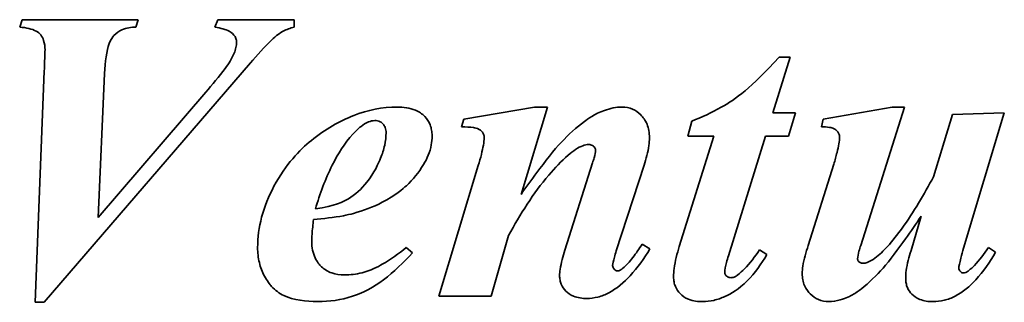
# Model space of a CAD drawing. Header units: millimetres. Extents: x 340 to 1340, y 341 to 847.
# Tile 3 of 7: x 657 to 773, y 537 to 570. Entities that reach past the tile are written whole.
import ezdxf

# ---------------------------------------------------------------- set-up
doc = ezdxf.new("R2010")
doc.units = ezdxf.units.MM
doc.header["$LTSCALE"] = 4
doc.layers.add('Krawędzie widoczne(ISO)', color=7, linetype='Continuous', lineweight=35, true_color=0x262659)

msp = doc.modelspace()

# ---------------------------------------------------------------- linework, layer by layer
at = {"layer": 'Krawędzie widoczne(ISO)'}
for p, q in [((657.02, 569.52), (657.31, 570.39)), ((657.31, 570.39), (670.94, 570.39)), ((670.94, 570.39), (670.67, 569.52)), ((679.96, 569.52), (680.3, 570.39)), ((680.3, 570.39), (689.26, 570.39)), ((689.26, 569.52), (689.26, 570.39)), ((747.53, 565.99), (745.49, 559.47)), ((746.23, 565.99), (747.53, 565.99)), ((684.12, 565.33), (659.91, 537.19)), ((658.85, 537.19), (659.91, 564.35)), ((666.99, 564.08), (666.22, 547.16)), ((666.22, 547.16), (678.87, 561.88)), ((709.21, 558.7), (717.51, 560.13)), ((719.02, 560.13), (715.92, 549.87)), ((717.51, 560.13), (719.02, 560.13)), ((751.43, 558.7), (759.51, 560.13)), ((760.95, 560.13), (755.83, 543.87)), ((759.51, 560.13), (760.95, 560.13)), ((745.49, 559.47), (748.16, 559.47)), ((748.16, 559.47), (747.34, 556.71)), ((764.37, 551.94), (766.62, 559.25)), ((766.62, 559.25), (772.69, 559.47)), ((772.69, 559.47), (767.92, 543.56)), ((708.94, 557.8), (709.21, 558.7)), ((735.51, 556.71), (735.97, 558.49)), ((751.21, 557.8), (751.43, 558.7)), ((734.51, 543.74), (738.56, 556.71)), ((738.56, 556.71), (735.51, 556.71)), ((744.64, 556.71), (740.29, 542.65)), ((747.34, 556.71), (744.64, 556.71)), ((706.26, 537.93), (710.9, 553.26)), ((721.06, 543.32), (724.32, 553.58)), ((730.37, 553.31), (727.11, 543.24)), ((749.65, 543.85), (752.67, 553.42)), ((761.74, 543.26), (762.94, 547.32)), ((714.46, 545.04), (712.39, 537.93)), ((730.16, 544.01), (731.06, 543.48)), ((702.44, 543.63), (703.16, 543.02)), ((743.95, 543.34), (744.8, 542.81)), ((770.84, 543.63), (771.66, 543.08)), ((712.39, 537.93), (706.26, 537.93)), ((659.91, 537.19), (658.85, 537.19))]:
    msp.add_line(p, q, dxfattribs=at)
for points, knots in [([(657.02, 569.52), (657.8, 569.46), (658.47, 569.31), (659.18, 568.93), (659.35, 568.79), (659.64, 568.42), (659.75, 568.2), (659.95, 567.6), (659.99, 567.22), (659.99, 566.84)], [-0.4224509, -0.4224509, -0.4224509, -0.4224509, -0.2646915, -0.2646915, -0.1915786, -0.1915786, -0.1130588, -0.1130588, 0, 0, 0, 0]), ([(666.99, 564.08), (667.04, 565.48), (667.21, 566.72), (667.74, 568.11), (667.94, 568.38), (668.36, 568.83), (668.68, 569.05), (669.55, 569.44), (670.12, 569.52), (670.67, 569.52)], [-0.5078142, -0.5078142, -0.5078142, -0.5078142, -0.3924787, -0.3924787, -0.3238765, -0.3238765, -0.1930229, -0.1930229, 0, 0, 0, 0]), ([(679.96, 569.52), (680.63, 569.41), (681.22, 569.26), (681.73, 568.99), (681.97, 568.85), (682.29, 568.47), (682.37, 568.34), (682.48, 568.05), (682.5, 567.9), (682.5, 567.74)], [-0.6693647, -0.6693647, -0.6693647, -0.6693647, -0.2021778, -0.2021778, -0.0953723, -0.0953723, -0.0466425, -0.0466425, 0, 0, 0, 0]), ([(687.38, 568.67), (687.75, 568.95), (688.17, 569.16), (688.81, 569.39), (689.04, 569.46), (689.26, 569.52)], [-0.2274899, -0.2274899, -0.2274899, -0.2274899, -0.0776144, -0.0776144, 0, 0, 0, 0]), ([(684.12, 565.33), (684.84, 566.17), (685.82, 567.26), (686.86, 568.24), (687.13, 568.48), (687.38, 568.67)], [-0.4619288, -0.4619288, -0.4619288, -0.4619288, -0.1022121, -0.1022121, 0, 0, 0, 0]), ([(659.99, 566.84), (659.99, 566.75), (659.96, 565.87), (659.93, 565.14), (659.92, 564.73), (659.91, 564.35)], [-0.2188885, -0.2188885, -0.2188885, -0.2188885, -0.1138199, -0.1138199, 0, 0, 0, 0]), ([(682.5, 567.74), (682.5, 567.54), (682.47, 567.33), (682.38, 566.9), (682.3, 566.67), (681.95, 565.8), (681.59, 565.25), (680.48, 563.77), (679.59, 562.71), (678.87, 561.88)], [-0.7224029, -0.7224029, -0.7224029, -0.7224029, -0.6563133, -0.6563133, -0.5793309, -0.5793309, -0.3493329, -0.3493329, 0, 0, 0, 0]), ([(746.23, 565.99), (742.91, 562.33), (741.16, 561.08), (738.32, 559.47), (737.15, 558.94), (735.97, 558.49)], [-1.015958, -1.015958, -1.015958, -1.015958, -0.397395, -0.397395, 0, 0, 0, 0]), ([(701.38, 560.13), (699.62, 560.13), (697.91, 559.78), (694.63, 558.5), (692.87, 557.51), (689.9, 555.08), (688.28, 553.41), (686.28, 549.67), (685.78, 548.46), (685.13, 546.01), (684.97, 544.82), (684.97, 543.61)], [-3.771819, -3.771819, -3.771819, -3.771819, -2.713761, -2.713761, -1.672685, -1.672685, -0.76532, -0.76532, -0.364385, -0.364385, 0, 0, 0, 0]), ([(705.47, 556.76), (705.47, 556.98), (705.45, 557.2), (705.37, 557.62), (705.32, 557.83), (705.09, 558.4), (704.87, 558.73), (704.3, 559.33), (703.95, 559.58), (702.85, 560.04), (702.09, 560.13), (701.38, 560.13)], [-0.6688511, -0.6688511, -0.6688511, -0.6688511, -0.5951394, -0.5951394, -0.5246489, -0.5246489, -0.3868311, -0.3868311, -0.2335244, -0.2335244, 0, 0, 0, 0]), ([(727.8, 560.13), (727.08, 560.13), (726.38, 559.98), (724.57, 559.32), (723.72, 558.72), (722.42, 557.75), (721.48, 556.86), (720.66, 556.02)], [-0.5915758, -0.5915758, -0.5915758, -0.5915758, -0.5070885, -0.5070885, -0.3643222, -0.3643222, 0, 0, 0, 0]), ([(731.01, 556.52), (731.01, 556.8), (730.98, 557.08), (730.89, 557.62), (730.82, 557.87), (730.52, 558.6), (730.24, 558.95), (729.71, 559.49), (729.38, 559.72), (728.63, 560.05), (728.22, 560.13), (727.8, 560.13)], [-0.4791904, -0.4791904, -0.4791904, -0.4791904, -0.4220129, -0.4220129, -0.3686614, -0.3686614, -0.2601498, -0.2601498, -0.134288, -0.134288, 0, 0, 0, 0]), ([(696.16, 556.95), (696.45, 557.27), (696.78, 557.59), (697.39, 558.07), (697.69, 558.26), (698.24, 558.48), (698.48, 558.54), (698.73, 558.54)], [-0.3314972, -0.3314972, -0.3314972, -0.3314972, -0.193279, -0.193279, -0.0826031, -0.0826031, 0, 0, 0, 0]), ([(698.73, 558.54), (698.84, 558.54), (698.95, 558.53), (699.16, 558.48), (699.26, 558.45), (699.52, 558.32), (699.64, 558.21), (699.82, 558), (699.9, 557.87), (700.03, 557.52), (700.06, 557.31), (700.06, 557.11)], [-0.1874492, -0.1874492, -0.1874492, -0.1874492, -0.1666709, -0.1666709, -0.1473828, -0.1473828, -0.1119328, -0.1119328, -0.062249, -0.062249, 0, 0, 0, 0]), ([(708.94, 557.8), (709.41, 557.8), (709.93, 557.78), (710.45, 557.7), (710.73, 557.66), (711.12, 557.44), (711.23, 557.37), (711.42, 557.16), (711.48, 557.05), (711.57, 556.81), (711.59, 556.65), (711.59, 556.5)], [-0.3873949, -0.3873949, -0.3873949, -0.3873949, -0.1776404, -0.1776404, -0.1079544, -0.1079544, -0.0782073, -0.0782073, -0.0466871, -0.0466871, 0, 0, 0, 0]), ([(751.21, 557.8), (751.51, 557.8), (751.86, 557.79), (752.36, 557.71), (752.52, 557.66), (752.83, 557.5), (752.96, 557.41), (753.17, 557.19), (753.23, 557.08), (753.31, 556.86), (753.34, 556.72), (753.34, 556.58)], [-0.182873, -0.182873, -0.182873, -0.182873, -0.1328561, -0.1328561, -0.0976434, -0.0976434, -0.070496, -0.070496, -0.042912, -0.042912, 0, 0, 0, 0]), ([(700.06, 557.11), (700.06, 556.62), (700, 556.14), (699.79, 555.14), (699.62, 554.62), (699.18, 553.52), (698.66, 552.37), (697.17, 550.5), (696.39, 549.81), (695.06, 548.99), (694.08, 548.52), (691.76, 548.17)], [-5.037275, -5.037275, -5.037275, -5.037275, -4.099545, -4.099545, -3.064084, -3.064084, -1.778012, -1.778012, -0.782828, -0.782828, 0, 0, 0, 0]), ([(691.76, 548.17), (692.28, 549.92), (692.93, 551.68), (694.39, 554.61), (695.19, 555.88), (696.16, 556.95)], [-1.006036, -1.006036, -1.006036, -1.006036, -0.452904, -0.452904, 0, 0, 0, 0]), ([(704.46, 553.37), (704.89, 554.07), (705.22, 554.84), (705.43, 556.03), (705.47, 556.4), (705.47, 556.76)], [-0.3646857, -0.3646857, -0.3646857, -0.3646857, -0.1096101, -0.1096101, 0, 0, 0, 0]), ([(711.59, 556.5), (711.58, 556.02), (711.45, 555.33), (711.15, 554.14), (711.03, 553.69), (710.9, 553.26)], [-0.3720523, -0.3720523, -0.3720523, -0.3720523, -0.134224, -0.134224, 0, 0, 0, 0]), ([(730.37, 553.31), (730.62, 554.04), (730.83, 554.84), (730.98, 555.91), (731.01, 556.22), (731.01, 556.52)], [-0.3245002, -0.3245002, -0.3245002, -0.3245002, -0.0914898, -0.0914898, 0, 0, 0, 0]), ([(753.34, 556.58), (753.34, 556.16), (753.21, 555.5), (752.93, 554.34), (752.8, 553.87), (752.67, 553.42)], [-0.356654, -0.356654, -0.356654, -0.356654, -0.139762, -0.139762, 0, 0, 0, 0]), ([(720.66, 556.02), (719.8, 555.1), (718.71, 553.69), (717.15, 551.59), (716.52, 550.72), (715.92, 549.87)], [-0.8039575, -0.8039575, -0.8039575, -0.8039575, -0.320468, -0.320468, 0, 0, 0, 0]), ([(721.46, 554.48), (722.04, 554.99), (722.63, 555.4), (723.4, 555.67), (723.64, 555.73), (723.87, 555.73)], [-0.2614435, -0.2614435, -0.2614435, -0.2614435, -0.0748241, -0.0748241, 0, 0, 0, 0]), ([(723.87, 555.73), (723.95, 555.73), (724.02, 555.72), (724.16, 555.68), (724.23, 555.66), (724.39, 555.57), (724.46, 555.5), (724.57, 555.39), (724.61, 555.33), (724.66, 555.2), (724.67, 555.13), (724.67, 555.06)], [-0.1063158, -0.1063158, -0.1063158, -0.1063158, -0.0871259, -0.0871259, -0.0686807, -0.0686807, -0.0419033, -0.0419033, -0.0206245, -0.0206245, 0, 0, 0, 0]), ([(714.46, 545.04), (715.8, 547.51), (717.37, 550.01), (719.88, 552.97), (720.65, 553.76), (721.46, 554.48)], [-1.198242, -1.198242, -1.198242, -1.198242, -0.338415, -0.338415, 0, 0, 0, 0]), ([(724.67, 555.06), (724.67, 554.83), (724.61, 554.52), (724.45, 553.97), (724.39, 553.77), (724.32, 553.58)], [-0.170344, -0.170344, -0.170344, -0.170344, -0.061594, -0.061594, 0, 0, 0, 0]), ([(696.24, 547.64), (697.39, 547.95), (698.52, 548.38), (701.16, 549.74), (702.07, 550.54), (703.23, 551.61), (703.89, 552.44), (704.46, 553.37)], [-0.609034, -0.609034, -0.609034, -0.609034, -0.49647, -0.49647, -0.3343803, -0.3343803, 0, 0, 0, 0]), ([(764.37, 551.94), (763.29, 549.9), (762.04, 547.76), (760.15, 545.16), (759.57, 544.42), (758.96, 543.74)], [-0.9748129, -0.9748129, -0.9748129, -0.9748129, -0.2783228, -0.2783228, 0, 0, 0, 0]), ([(691.54, 546.92), (692.68, 547.02), (693.92, 547.15), (695.44, 547.44), (695.85, 547.53), (696.24, 547.64)], [-0.5142588, -0.5142588, -0.5142588, -0.5142588, -0.1338956, -0.1338956, 0, 0, 0, 0]), ([(758.45, 541.22), (759.23, 542.1), (760.25, 543.49), (761.69, 545.52), (762.33, 546.44), (762.94, 547.32)], [-0.7541305, -0.7541305, -0.7541305, -0.7541305, -0.3240999, -0.3240999, 0, 0, 0, 0]), ([(691.33, 544.35), (691.33, 544.89), (691.38, 545.48), (691.47, 546.32), (691.5, 546.62), (691.54, 546.92)], [-0.2522792, -0.2522792, -0.2522792, -0.2522792, -0.0910836, -0.0910836, 0, 0, 0, 0]), ([(695.15, 540.4), (694.65, 540.4), (694.15, 540.47), (693.24, 540.8), (692.84, 541.03), (692.22, 541.61), (691.95, 541.95), (691.6, 542.69), (691.5, 542.99), (691.36, 543.65), (691.33, 544), (691.33, 544.35)], [-0.7614151, -0.7614151, -0.7614151, -0.7614151, -0.548089, -0.548089, -0.3546967, -0.3546967, -0.2032028, -0.2032028, -0.1044847, -0.1044847, 0, 0, 0, 0]), ([(730.16, 544.01), (729.99, 543.78), (729.79, 543.5), (729.58, 543.19), (729.52, 543.1), (729.47, 543.02)], [-0.1162141, -0.1162141, -0.1162141, -0.1162141, -0.0288797, -0.0288797, 0, 0, 0, 0]), ([(734.51, 543.74), (734.26, 542.93), (734.02, 542.02), (733.87, 540.84), (733.84, 540.51), (733.84, 540.19)], [-0.3551198, -0.3551198, -0.3551198, -0.3551198, -0.0972846, -0.0972846, 0, 0, 0, 0]), ([(749.65, 543.85), (749.4, 543.1), (749.15, 542.24), (748.99, 541.16), (748.96, 540.85), (748.96, 540.56)], [-0.3277528, -0.3277528, -0.3277528, -0.3277528, -0.0887221, -0.0887221, 0, 0, 0, 0]), ([(755.46, 542.31), (755.46, 542.55), (755.54, 542.91), (755.68, 543.42), (755.76, 543.65), (755.83, 543.87)], [-0.1583075, -0.1583075, -0.1583075, -0.1583075, -0.069452, -0.069452, 0, 0, 0, 0]), ([(758.96, 543.74), (758.52, 543.26), (758, 542.75), (757.21, 542.17), (756.9, 541.99), (756.42, 541.82), (756.24, 541.78), (756.07, 541.78)], [-0.3554353, -0.3554353, -0.3554353, -0.3554353, -0.1570162, -0.1570162, -0.0547042, -0.0547042, 0, 0, 0, 0]), ([(684.97, 543.61), (684.97, 543.02), (685.03, 542.43), (685.31, 541.3), (685.51, 540.77), (686.08, 539.71), (686.42, 539.27), (687.02, 538.59), (687.52, 538.24), (689.21, 537.45), (690.63, 537.27), (692.02, 537.27)], [-0.9658405, -0.9658405, -0.9658405, -0.9658405, -0.8757489, -0.8757489, -0.7872725, -0.7872725, -0.6862928, -0.6862928, -0.4669377, -0.4669377, 0, 0, 0, 0]), ([(692.02, 537.27), (693.4, 537.27), (694.77, 537.46), (697.44, 538.33), (698.61, 538.98), (700.99, 540.75), (702.13, 541.87), (703.16, 543.02)], [-1.411932, -1.411932, -1.411932, -1.411932, -0.948331, -0.948331, -0.485406, -0.485406, 0, 0, 0, 0]), ([(702.44, 543.63), (701.57, 542.92), (700.59, 542.21), (699.07, 541.35), (698.26, 540.94), (696.55, 540.49), (695.86, 540.4), (695.15, 540.4)], [-1.198485, -1.198485, -1.198485, -1.198485, -0.582602, -0.582602, -0.2342, -0.2342, 0, 0, 0, 0]), ([(721.06, 543.32), (720.85, 542.63), (720.62, 541.79), (720.48, 540.82), (720.45, 540.56), (720.45, 540.32)], [-0.2933411, -0.2933411, -0.2933411, -0.2933411, -0.0730675, -0.0730675, 0, 0, 0, 0]), ([(723.63, 537.64), (724.08, 537.64), (724.51, 537.7), (725.39, 537.92), (725.82, 538.09), (727.17, 538.8), (728.01, 539.52), (729.61, 541.26), (730.39, 542.36), (731.06, 543.48)], [-1.01612, -1.01612, -1.01612, -1.01612, -0.874992, -0.874992, -0.728738, -0.728738, -0.395744, -0.395744, 0, 0, 0, 0]), ([(726.68, 541.51), (726.68, 541.72), (726.77, 542.08), (726.95, 542.73), (727.03, 542.99), (727.11, 543.24)], [-0.2016414, -0.2016414, -0.2016414, -0.2016414, -0.0776933, -0.0776933, 0, 0, 0, 0]), ([(729.47, 543.02), (729.12, 542.52), (728.72, 542.02), (728.12, 541.41), (727.94, 541.24), (727.74, 541.09)], [-0.2647529, -0.2647529, -0.2647529, -0.2647529, -0.0767619, -0.0767619, 0, 0, 0, 0]), ([(737.26, 537.27), (737.7, 537.27), (738.13, 537.32), (739.01, 537.53), (739.45, 537.68), (740.58, 538.2), (741.49, 538.72), (743.39, 540.61), (744.16, 541.7), (744.8, 542.81)], [-1.322107, -1.322107, -1.322107, -1.322107, -1.079443, -1.079443, -0.822918, -0.822918, -0.390026, -0.390026, 0, 0, 0, 0]), ([(739.86, 540.66), (739.86, 541.02), (739.95, 541.46), (740.12, 542.13), (740.2, 542.4), (740.29, 542.65)], [-0.207898, -0.207898, -0.207898, -0.207898, -0.0811037, -0.0811037, 0, 0, 0, 0]), ([(743.95, 543.34), (743.42, 542.59), (742.79, 541.77), (741.92, 540.87), (741.66, 540.63), (741.4, 540.43)], [-0.3836896, -0.3836896, -0.3836896, -0.3836896, -0.1027496, -0.1027496, 0, 0, 0, 0]), ([(761.74, 543.26), (761.51, 542.52), (761.28, 541.7), (761.13, 540.62), (761.11, 540.31), (761.11, 540)], [-0.3266942, -0.3266942, -0.3266942, -0.3266942, -0.0920345, -0.0920345, 0, 0, 0, 0]), ([(764.31, 537.27), (764.76, 537.27), (765.2, 537.32), (766.07, 537.54), (766.5, 537.7), (767.83, 538.38), (768.64, 539.07), (770.24, 540.8), (771.01, 541.94), (771.66, 543.08)], [-0.9883778, -0.9883778, -0.9883778, -0.9883778, -0.8519139, -0.8519139, -0.7118947, -0.7118947, -0.3957066, -0.3957066, 0, 0, 0, 0]), ([(767.34, 541.22), (767.34, 541.37), (767.45, 541.84), (767.7, 542.76), (767.81, 543.18), (767.92, 543.56)], [-0.2871149, -0.2871149, -0.2871149, -0.2871149, -0.1167492, -0.1167492, 0, 0, 0, 0]), ([(770.84, 543.63), (770.36, 542.95), (769.75, 542.13), (768.98, 541.32), (768.76, 541.1), (768.53, 540.93)], [-0.3408458, -0.3408458, -0.3408458, -0.3408458, -0.0863186, -0.0863186, 0, 0, 0, 0]), ([(727.24, 540.88), (727.21, 540.88), (727.17, 540.88), (727.11, 540.9), (727.08, 540.91), (726.95, 540.98), (726.88, 541.06), (726.8, 541.16), (726.75, 541.22), (726.7, 541.37), (726.68, 541.44), (726.68, 541.51)], [-0.07427577, -0.07427577, -0.07427577, -0.07427577, -0.06886226, -0.06886226, -0.06310612, -0.06310612, -0.04654094, -0.04654094, -0.02249979, -0.02249979, 0, 0, 0, 0]), ([(755.62, 541.96), (755.58, 541.99), (755.55, 542.02), (755.5, 542.1), (755.49, 542.14), (755.46, 542.22), (755.46, 542.26), (755.46, 542.31)], [-0.03982677, -0.03982677, -0.03982677, -0.03982677, -0.02632777, -0.02632777, -0.01338348, -0.01338348, 0, 0, 0, 0]), ([(756.07, 541.78), (756.01, 541.78), (755.95, 541.78), (755.85, 541.81), (755.8, 541.83), (755.7, 541.89), (755.66, 541.92), (755.62, 541.96)], [-0.05170425, -0.05170425, -0.05170425, -0.05170425, -0.03406456, -0.03406456, -0.01713576, -0.01713576, 0, 0, 0, 0]), ([(720.45, 540.32), (720.45, 540.15), (720.47, 539.97), (720.53, 539.64), (720.58, 539.48), (720.77, 539.01), (720.95, 538.75), (721.4, 538.29), (721.69, 538.07), (722.58, 537.71), (723.11, 537.64), (723.63, 537.64)], [-0.580599, -0.580599, -0.580599, -0.580599, -0.5091129, -0.5091129, -0.4403664, -0.4403664, -0.3027628, -0.3027628, -0.1666962, -0.1666962, 0, 0, 0, 0]), ([(727.74, 541.09), (727.64, 541.01), (727.52, 540.93), (727.35, 540.88), (727.29, 540.88), (727.24, 540.88)], [-0.05827165, -0.05827165, -0.05827165, -0.05827165, -0.01685903, -0.01685903, 0, 0, 0, 0]), ([(740.55, 540.08), (740.49, 540.08), (740.43, 540.09), (740.31, 540.12), (740.25, 540.14), (740.12, 540.21), (740.05, 540.27), (739.95, 540.38), (739.92, 540.43), (739.87, 540.54), (739.86, 540.6), (739.86, 540.66)], [-0.1050973, -0.1050973, -0.1050973, -0.1050973, -0.0841303, -0.0841303, -0.0635007, -0.0635007, -0.0374904, -0.0374904, -0.0186924, -0.0186924, 0, 0, 0, 0]), ([(741.4, 540.43), (741.31, 540.35), (741.22, 540.29), (741.02, 540.18), (740.93, 540.14), (740.74, 540.09), (740.65, 540.08), (740.55, 540.08)], [-0.09722719, -0.09722719, -0.09722719, -0.09722719, -0.06162494, -0.06162494, -0.02944383, -0.02944383, 0, 0, 0, 0]), ([(748.96, 540.56), (748.96, 540.31), (748.98, 540.07), (749.07, 539.6), (749.13, 539.38), (749.42, 538.69), (749.7, 538.37), (750.18, 537.89), (750.5, 537.67), (751.25, 537.34), (751.65, 537.27), (752.06, 537.27)], [-0.4129702, -0.4129702, -0.4129702, -0.4129702, -0.3732586, -0.3732586, -0.3358454, -0.3358454, -0.2505752, -0.2505752, -0.1289727, -0.1289727, 0, 0, 0, 0]), ([(752.06, 537.27), (752.52, 537.27), (752.98, 537.34), (754.11, 537.67), (754.65, 537.96), (755.22, 538.27), (755.58, 538.52), (756.79, 539.47), (757.7, 540.39), (758.45, 541.22)], [-0.5855794, -0.5855794, -0.5855794, -0.5855794, -0.5398654, -0.5398654, -0.4691576, -0.4691576, -0.3420183, -0.3420183, 0, 0, 0, 0]), ([(767.89, 540.64), (767.86, 540.64), (767.82, 540.64), (767.74, 540.66), (767.71, 540.68), (767.6, 540.74), (767.53, 540.81), (767.43, 540.93), (767.39, 541), (767.35, 541.12), (767.34, 541.17), (767.34, 541.22)], [-0.08665088, -0.08665088, -0.08665088, -0.08665088, -0.0755551, -0.0755551, -0.06430909, -0.06430909, -0.03832198, -0.03832198, -0.01591894, -0.01591894, 0, 0, 0, 0]), ([(768.53, 540.93), (768.43, 540.83), (768.3, 540.75), (768.08, 540.66), (767.99, 540.64), (767.89, 540.64)], [-0.07312155, -0.07312155, -0.07312155, -0.07312155, -0.02933699, -0.02933699, 0, 0, 0, 0]), ([(733.84, 540.19), (733.84, 539.98), (733.86, 539.78), (733.93, 539.39), (733.99, 539.21), (734.2, 538.71), (734.4, 538.42), (734.85, 537.97), (735.15, 537.73), (736.13, 537.34), (736.71, 537.27), (737.26, 537.27)], [-0.7291133, -0.7291133, -0.7291133, -0.7291133, -0.6219479, -0.6219479, -0.5201207, -0.5201207, -0.3305333, -0.3305333, -0.175845, -0.175845, 0, 0, 0, 0]), ([(761.11, 540), (761.11, 539.81), (761.12, 539.62), (761.19, 539.26), (761.24, 539.09), (761.43, 538.63), (761.62, 538.37), (762.04, 537.95), (762.33, 537.71), (763.26, 537.34), (763.79, 537.27), (764.31, 537.27)], [-0.6774969, -0.6774969, -0.6774969, -0.6774969, -0.5766476, -0.5766476, -0.4815129, -0.4815129, -0.3081637, -0.3081637, -0.1606546, -0.1606546, 0, 0, 0, 0])]:
    msp.add_open_spline(points, degree=3, knots=knots, dxfattribs=at)

doc.saveas('drawing.dxf')
